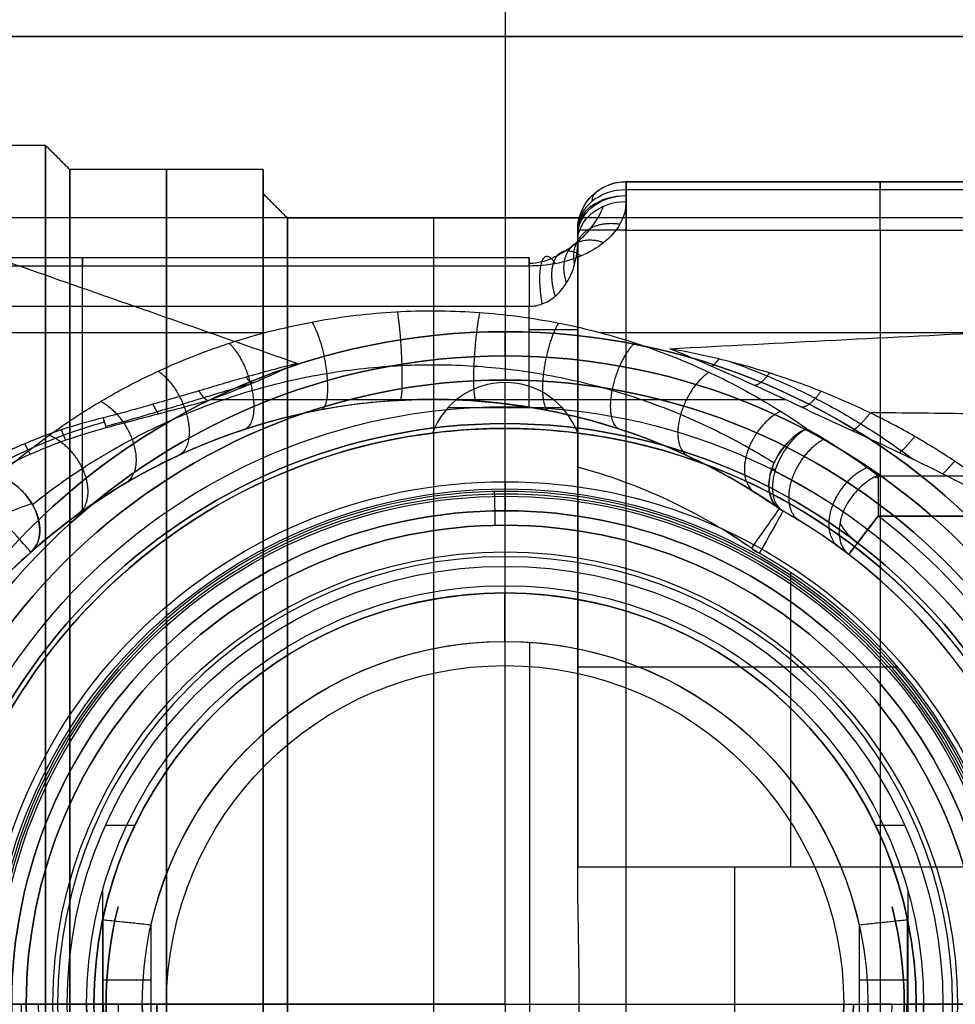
# Model space of a CAD drawing. Header units: centimetres. Extents: x -32 to 15, y -4 to 160.
# Tile 30 of 64: x -8.5 to -6.57, y 0 to 2.03. Entities that reach past the tile are written whole.
import ezdxf

# ---------------------------------------------------------------- set-up
doc = ezdxf.new("R2010")
doc.units = ezdxf.units.CM
doc.layers.add('Default', color=7, linetype='Continuous', true_color=0x000000)

# ---------------------------------------------------------------- blocks, each defined once
blk = doc.blocks.new('4255CRO')
at = {"layer": 'Default'}
for p, q in [((-100, 20, -0.375), (-9.242, 20, -0.375)), ((-80, 17.25), (-80, 16.75)), ((-72.5, 17, -1.319), (-62, 17, -1.319)), ((-67.25, 17, -18.638), (-67.25, 17, 16)), ((87.868, 16.25, -26.375), (-87.868, 16.25, -26.375)), ((-73.5, 13.241, 9.42), (-73.5, 16, 9.42)), ((-73.5, 12.034, -10.92), (-73.5, 16, -10.92)), ((-67.25, 16, 17), (-67.25, -16, 17)), ((-74.5, 15.425, -21), (-92.979, 15.425, -21)), ((-83.739, 10.19, -20), (-83.739, 14.425, -20)), ((-79.971, 13.878, -23.623), (-91.082, 13.878, -23.623)), ((90.5, 13.878, -23.623), (-73.028, 13.878, -23.623)), ((-76.5, 12.5, -22.388), (-76.5, 12.5, -20)), ((-67.289, 10.092, -28.5), (61, 10.092, -28.5)), ((-75, 9.9, -30), (-75, 9.9, -31.3)), ((-75, 9.05, -29.15), (-75, 9.9, -30)), ((-73.5, 9.42, 16), (-73.5, 9.42, 13.241)), ((-73.5, 9.42, -13.241), (-73.5, 9.42, -16)), ((-75, 9.05, -21), (-75, 9.05, -29.15)), ((-75, 8.5, -21), (-75, 9.05, -21)), ((-69.092, 2.839, -16), (-69.092, 8.921, -16)), ((-74.489, -14.425, -20), (-74.489, 7.483, -20)), ((-73.5, 6.971, -16), (-66.882, 6.971, -16)), ((-82.654, 3.696, -21), (-83.261, 3.696, -21)), ((-66.739, 3.696, -21), (-67.346, 3.696, -21)), ((-100, 0, 20), (100, 0, 20)), ((-96, 0, 17.75), (-84.5, 0, 17.75)), ((-96, 0, -17.75), (-84.5, 0, -17.75)), ((-84, 0, -17.25), (-84.5, 0, -17.75)), ((-84, 0, 17.25), (-84.5, 0, 17.75)), ((-84, 0, 17.25), (-80, 0, 17.25)), ((-84, 0, -17.25), (-80, 0, -17.25)), ((-80, 0, 17.25), (-80, 0, 16.75)), ((-80, 0, -16.75), (-80, 0, -17.25)), ((-79.5, 0, 16.25), (-80, 0, 16.75)), ((-79.5, 0, -16.25), (-80, 0, -16.75)), ((-79.5, 0, -16.25), (-61, 0, -16.25)), ((-79.5, 0, 16.25), (-73.468, 0, 16.25)), ((-72.5, 0, 17), (-62, 0, 17))]:
    blk.add_line(p, q, dxfattribs=at)
at = {"layer": 'Default', "extrusion": (-1, 0, 0)}
for centre, radius, start, end in [((0, 0, 84.5), 17.75, 0, 180), ((0, 0, 84.5), 17.75, 180, 0), ((0, 0, 84), 17.25, 180, 0), ((0, 0, 84), 17.25, 0, 180), ((0, 0, 80), 17.25, 0, 180), ((0, 0, 80), 17.25, 180, 0), ((-16, 16, 72.5), 1, 90, 180), ((-16, 16, 67.25), 1, 90, 180), ((0, 0, 80), 16.75, 0, 180), ((0, 0, 80), 16.75, 180, 0), ((0, 0, 73.5), 16.25, 190.0633, 259.9367), ((0, 0, 73.5), 16.25, 100.0633, 169.9367), ((-14.425, -21, 83.739), 1, 90, 213.6901)]:
    blk.add_arc(centre, radius, start, end, dxfattribs=at)
at = {"layer": 'Default', "extrusion": (1, 0, 0)}
for centre, radius, start, end in [((0, 0, -82), 17.25, 0, 180), ((0, 0, -82), 17.25, 180, 0), ((16, -18.638, -72.5), 1, 326.3099, 0), ((16, 16, -72.5), 1, 0, 90), ((16, -18.638, -67.241), 1, 326.3099, 360), ((0, 0, -79.5), 16.25, 180, 0), ((0, 0, -79.5), 16.25, 0, 180), ((0, 0, -76.483), 16.25, 0, 180), ((14.425, -21, -74.5), 1, 326.3099, 90), ((0, 0, -70.25), 16.25, 259.9367, 280.0633)]:
    blk.add_arc(centre, radius, start, end, dxfattribs=at)
at = {"layer": 'Default', "extrusion": (0, 0, -1)}
for centre, radius, start, end in [((72.5, 16, -16), 1, 0, 90), ((72.5, 16, 18.638), 1, 0, 90), ((72.5, 16, 1.319), 1, 11.3591, 90), ((76.5, 0, 20), 12.5, 12.709, 99.2069), ((76.5, 0, 17), 12.5, 103.8865, 124.9657), ((68.763, 11.063, 17), 1, 299.4113, 304.9657), ((75, 0, 30), 9.9, 0, 180), ((75, 0, 30.65), 9.9, 0, 180), ((68.763, 11.063, 16), 2, 299.4113, 304.9657), ((75, 0, 29.15), 9.05, 0, 180), ((75, 0, 21), 9.05, 0, 180), ((75, 0, 25.075), 9.05, 0, 180), ((75, 0, 20), 7.5, 12.6515, 167.3485), ((75, 0, 30), 9.9, 180, 0), ((75, 0, 30.65), 9.9, 180, 0), ((75, 0, 29.15), 9.05, 180, 0), ((75, 0, 25.075), 9.05, 180, 0)]:
    blk.add_arc(centre, radius, start, end, dxfattribs=at)
at = {"layer": 'Default', "extrusion": (-5.54945e-12, 0.5547, 0.83205)}
blk.add_arc((72.5, -23.651, -6.632), 1, 270, 360, dxfattribs=at)
at = {"layer": 'Default', "extrusion": (0, -0.5547, -0.83205)}
blk.add_arc((-72.5, -23.651, 6.85), 1, 180, 270, dxfattribs=at)
at = {"layer": 'Default', "extrusion": (0, -0.707107, 0.707107)}
blk.add_arc((-72.5, 22.627, 0), 1, 90, 180, dxfattribs=at)
at = {"layer": 'Default', "extrusion": (-0.707107, -0.588348, 0.392232)}
blk.add_arc((-58.67, -34.99, 34.541), 1, 180.0099, 205.2394, dxfattribs=at)
at = {"layer": 'Default', "extrusion": (-2.77472e-12, -0.5547, -0.83205)}
blk.add_arc((-72.5, -23.651, 7.068), 1, 180, 270, dxfattribs=at)
at = {"layer": 'Default', "extrusion": (6.93889e-15, 0.5547, 0.83205)}
blk.add_arc((72.5, -23.651, -6.632), 1, 359.8881, 0, dxfattribs=at)
at = {"layer": 'Default', "extrusion": (0, -1, 0)}
for centre, start, end in [((-72.5, 16, -16), 90, 180), ((-74.5, -19, -13.947), 270, 0), ((-82.318, -21, -0.5), 90, 180), ((-67.682, -21, -0.5), 0, 90)]:
    blk.add_arc(centre, 1, start, end, dxfattribs=at)
at = {"layer": 'Default'}
for centre, radius, start, end in [((-76.5, 0, -22.25), 12.5, 55.0343, 168.2464), ((-75.004, -0.01, -32), 13.787, 64.6299, 65.1385), ((-76.5, 0, -16), 11.5, 55.0343, 74.8783), ((-75, 0, -32), 10.6, 0, 180), ((-68.763, 11.063, -21.521), 1, 235.0344, 240.5887), ((-75, 0, -17), 11.7, 11.6945, 60.5887), ((-75, 0, -22.25), 11.7, 8.6022, 60.5887), ((-75, 0, -28.5), 12.7, 12.5056, 52.6157), ((-75, 0, -31.3), 9.9, 0, 180), ((-76.5, 0, -16), 11.5, 55.0343, 58.0675), ((-68.763, 11.063, -16), 2, 235.0343, 239.6093), ((-76.5, 0, -27.5), 12.5, 131.623, 141.1973), ((-75, 0, -16), 10.7, 15.3889, 60.5887), ((-75, 0, -27.5), 11.7, 8.6022, 52.6144), ((-75, 0, -21), 8.5, 11.8812, 168.1188), ((-75, 0, -32), 10.6, 180, 0), ((-75, 0, -31.3), 9.9, 180, 0)]:
    blk.add_arc(centre, radius, start, end, dxfattribs=at)
at = {"layer": 'Default', "extrusion": (0.962211, 0.271275, 0.023658)}
blk.add_arc((34.962, -30.604, -77.625), 1, 133.6883, 154.422, dxfattribs=at)
at = {"layer": 'Default', "extrusion": (-0.621407, 0.434508, 0.651964)}
blk.add_arc((30.338, -60.621, 30.558), 1, 226.9947, 359.9984, dxfattribs=at)
at = {"layer": 'Default', "extrusion": (0.621443, -0.434585, -0.651878)}
blk.add_arc((-30.341, -60.616, -30.564), 1, 183.7639, 312.9225, dxfattribs=at)
at = {"layer": 'Default', "extrusion": (-0.701384, 0.395486, 0.593002)}
blk.add_arc((24.137, -59.711, 37.162), 1, 223.5363, 0.0286, dxfattribs=at)
at = {"layer": 'Default', "extrusion": (0.312471, 0.900493, -0.302446)}
blk.add_arc((68.59, -28.48, -3.648), 1, 307.5472, 313.1603, dxfattribs=at)
at = {"layer": 'Default', "extrusion": (0.52955, 0.470539, 0.705811)}
blk.add_arc((64.313, 20.882, -59.92), 1, 179.9999, 308.4611, dxfattribs=at)
at = {"layer": 'Default', "extrusion": (0.42929, 0.561881, 0.707107)}
blk.add_arc((59.596, 3.771, -42.662), 1, 298.3619, 303.1631, dxfattribs=at)
at = {"layer": 'Default', "extrusion": (-0.999998, -0.001212, 0.001502)}
blk.add_arc((-10.173, -27.601, 67.234), 1, 213.69, 270.0284, dxfattribs=at)
at = {"layer": 'Default', "extrusion": (-0.999776, -0.021142, 0)}
blk.add_arc((-12.186, -31.3, 74.983), 0.7, 270, 0, dxfattribs=at)
at = {"layer": 'Default', "extrusion": (-0.355295, 0.934754, 0)}
blk.add_arc((76.305, -27.5, 39.799), 1, 223.134, 270, dxfattribs=at)
at = {"layer": 'Default', "extrusion": (0.819495, -0.573086, -4.66316e-12)}
blk.add_arc((-32.341, -17, -62.691), 1, 0, 90, dxfattribs=at)
at = {"layer": 'Default', "extrusion": (0.871117, -0.491076, -5.61623e-12)}
blk.add_arc((-26.131, -17, -65.334), 1, 360, 90, dxfattribs=at)
at = {"layer": 'Default', "extrusion": (-0.067991, -0.097207, 0.992939)}
blk.add_arc((-62.689, -33.224, -22.14), 0.99, 269.9934, 275.602, dxfattribs=at)
at = {"layer": 'Default', "extrusion": (0.747531, 0.664227, -9.85434e-13)}
blk.add_arc((64.313, -27.5, -57.186), 1, 180, 270, dxfattribs=at)
at = {"layer": 'Default', "extrusion": (-0.79462, 0.607107, 1.89848e-14)}
blk.add_arc((32.833, -27.5, 59.596), 1, 269.9389, 359.9264, dxfattribs=at)
at = {"layer": 'Default', "extrusion": (0.794123, -0.607756, -0.001017)}
blk.add_arc((-32.882, -27.561, -59.54), 1, 179.9999, 270, dxfattribs=at)
at = {"layer": 'Default', "extrusion": (-0.42929, -0.561881, 0.707107)}
blk.add_arc((-59.596, -42.662, 3.771), 1, 237.2446, 270.0743, dxfattribs=at)
at = {"layer": 'Default', "extrusion": (-2.21536e-05, 2.49321e-05, 1)}
blk.add_arc((-76.5, 0, -27.498), 12.501, 131.623, 141.1967, dxfattribs=at)
at = {"layer": 'Default', "extrusion": (0.999999, 0.001486, 0)}
blk.add_arc((7.611, -21, -75), 1, 0, 90, dxfattribs=at)
at = {"layer": 'Default', "extrusion": (0, 1, 0)}
for centre, radius, start, end in [((85.6, -31.3, 0), 0.7, 180, 270), ((72.5, 16), 1, 14.6477, 90)]:
    blk.add_arc(centre, radius, start, end, dxfattribs=at)
at = {"layer": 'Default'}
for points, degree in [([(100, 20, 20), (0, 20, 20), (-100, 20, 20)], 2), ([(-98.573, 20, -20.75), (0, 20, -20.75), (98.573, 20, -20.75)], 2), ([(-98.573, 20, -20.75), (-88.933, 16.623, -25.815), (-79.293, 13.246, -30.88)], 2), ([(-84.5, 17.75), (-90.25, 17.75), (-96, 17.75)], 2), ([(-84.5, 17.75), (-84.25, 17.5), (-84, 17.25)], 2), ([(-80, 17.25), (-82, 17.25), (-84, 17.25)], 2), ([(-72.5, 17, -18.638), (-67.25, 17, -18.638), (-62, 17, -18.638)], 2), ([(-72.5, 17, 16), (-72.5, 17, -1.319), (-72.5, 17, -18.638)], 2), ([(-62, 17, 16), (-67.25, 17, 16), (-72.5, 17, 16)], 2), ([(-79.5, 16.25), (-79.75, 16.5), (-80, 16.75)], 2), ([(-72.5, 16.832, -19.192), (-72.5, 16.711, -19.373), (-72.5, 16.59, -19.555)], 2), ([(-61.981, 16.832, -19.192), (-67.241, 16.832, -19.192), (-72.5, 16.832, -19.192)], 2), ([(-72.5, 16.59, -19.555), (-72.5, 16.42, -19.81), (-72.593, 16.11, -20.275), (-72.937, 15.721, -20.858), (-73.413, 15.446, -21.271), (-73.97, 15.286, -21.511), (-74.322, 15.257, -21.555), (-74.5, 15.257, -21.555)], 3), ([(-79.5, 16.25), (-76.484, 16.25), (-73.468, 16.25)], 2), ([(-73.468, 16.25), (-73.468, 16.25, -0.202), (-73.47, 16.242, -0.601), (-73.478, 16.21, -1.181), (-73.488, 16.159, -1.745), (-73.497, 16.09, -2.297), (-73.5, 16.032, -2.66), (-73.5, 16, -2.839)], 3), ([(-73.5, 16, 2.839), (-73.5, 16.032, 2.66), (-73.497, 16.09, 2.299), (-73.488, 16.159, 1.748), (-73.478, 16.21, 1.184), (-73.47, 16.242, 0.604), (-73.468, 16.25, 0.203), (-73.468, 16.25)], 3), ([(-73.5, 16, 16), (-73.5, 9.42, 16), (-73.5, 2.839, 16)], 2), ([(-73.5, 16, 2.839), (-73.5, 16, 9.42), (-73.5, 16, 16)], 2), ([(-73.5, 16, -18.638), (-73.5, 16, -10.738), (-73.5, 16, -2.839)], 2), ([(-73.5, 15.758, -19), (-73.5, 15.879, -18.819), (-73.5, 16, -18.638)], 2), ([(-72.5, -16, 17), (-72.5, 0, 17), (-72.5, 16, 17)], 2), ([(-72.5, 16, 17), (-67.25, 16, 17), (-62, 16, 17)], 2), ([(-74.5, 14.425, -20), (-74.414, 14.425, -20), (-74.234, 14.454, -19.978), (-73.957, 14.614, -19.858), (-73.719, 14.89, -19.652), (-73.546, 15.277, -19.361), (-73.5, 15.59, -19.126), (-73.5, 15.758, -19)], 3), ([(-73.5, 12.135, -19), (-73.5, 13.947, -19), (-73.5, 15.758, -19)], 2), ([(-71.597, 13.547, -30.429), (-69.299, 13.671, -30.244), (-64.727, 13.904, -29.894), (-57.972, 14.215, -29.428), (-51.216, 14.491, -29.013), (-44.432, 14.735, -28.648), (-37.632, 14.944, -28.334), (-30.835, 15.118, -28.073), (-24.058, 15.257, -27.864), (-17.307, 15.362, -27.707), (-10.573, 15.432, -27.601), (-3.843, 15.469, -27.547), (2.9, 15.471, -27.543), (9.662, 15.439, -27.591), (16.433, 15.373, -27.69), (23.193, 15.273, -27.841), (29.918, 15.139, -28.042), (36.596, 14.972, -28.292), (43.262, 14.773, -28.591), (50.006, 14.537, -28.944), (56.913, 14.261, -29.359), (64.054, 13.938, -29.844), (69.048, 13.684, -30.224), (71.597, 13.547, -30.429)], 3), ([(-74.5, 15.257, -21.555), (-83.739, 15.257, -21.555), (-92.979, 15.257, -21.555)], 2), ([(-92.979, 14.425, -20), (-83.739, 14.425, -20), (-74.5, 14.425, -20)], 2), ([(-85.467, 10.924, -28.055), (-85.141, 11.213, -27.62), (-84.474, 11.749, -26.817), (-83.485, 12.404, -25.834), (-82.418, 12.99, -24.956), (-81.073, 13.567, -24.089), (-79.46, 14.041, -23.379), (-77.767, 14.308, -22.979), (-76.122, 14.358, -22.903), (-74.552, 14.221, -23.109), (-73.042, 13.912, -23.573), (-71.57, 13.432, -24.292), (-70.132, 12.771, -25.283), (-69.211, 12.209, -26.127), (-68.763, 11.895, -26.597)], 3), ([(-74.5, 12.339, -20), (-74.5, 13.382, -20), (-74.5, 14.425, -20)], 2), ([(-69.326, 12.554, -31.919), (-69.587, 12.672, -31.742), (-70.1, 12.905, -31.392), (-70.853, 13.239, -30.892), (-71.349, 13.447, -30.579), (-71.597, 13.547, -30.429)], 3), ([(-64.048, 9.92, -32), (-64.338, 10.186, -32), (-64.915, 10.667, -31.964), (-65.707, 11.234, -31.857), (-66.514, 11.737, -31.711), (-67.438, 12.229, -31.511), (-68.46, 12.68, -31.26), (-69.545, 13.063, -30.976), (-70.585, 13.349, -30.697), (-71.263, 13.489, -30.516), (-71.597, 13.547, -30.429)], 3), ([(-79.293, 13.246, -30.88), (-79.662, 13.153, -31.021), (-80.372, 12.958, -31.263), (-81.337, 12.675, -31.509), (-82.262, 12.402, -31.665), (-82.955, 12.209, -31.71), (-83.311, 12.119, -31.709)], 3), ([(-79.293, 13.246, -30.88), (-79.494, 13.153, -31.021), (-79.893, 12.972, -31.293), (-80.485, 12.721, -31.668), (-80.878, 12.571, -31.894), (-81.074, 12.5, -32)], 3), ([(-69.336, 10.244, -26.043), (-69.75, 10.533, -25.574), (-70.604, 11.055, -24.728), (-71.935, 11.666, -23.738), (-73.298, 12.111, -23.018), (-74.697, 12.397, -22.554), (-76.15, 12.525, -22.348), (-77.674, 12.477, -22.424), (-79.242, 12.23, -22.824), (-80.734, 11.792, -23.535), (-81.979, 11.257, -24.401), (-82.968, 10.715, -25.28), (-83.883, 10.108, -26.262), (-84.501, 9.612, -27.066), (-84.803, 9.344, -27.5)], 3), ([(-83.247, 11.918, -32), (-83.069, 11.966, -32), (-82.712, 12.061, -32), (-82.168, 12.203, -32), (-81.621, 12.347, -32), (-81.256, 12.448, -32), (-81.074, 12.5, -32)], 3), ([(-81.074, 12.5, -32), (-75.141, 12.5, -32), (-69.208, 12.5, -32)], 2), ([(-69.208, 12.5, -32), (-69.228, 12.509, -31.986), (-69.267, 12.527, -31.959), (-69.306, 12.545, -31.932), (-69.326, 12.554, -31.919)], 3), ([(-69.326, 12.554, -31.919), (-69.288, 12.537, -31.932), (-69.212, 12.502, -31.96), (-69.135, 12.466, -31.987), (-69.097, 12.448, -32)], 3), ([(-69.211, 12.502, -31.96), (-69.211, 12.502, -31.979), (-69.211, 12.502, -31.998)], 2), ([(-69.097, 12.448, -32), (-68.55, 12.188, -32), (-67.433, 11.681, -32), (-65.659, 10.836, -32), (-64.572, 10.24, -32), (-64.048, 9.92, -32)], 3), ([(-74.5, 12.339, -20), (-74.394, 12.322, -20), (-74.184, 12.285, -19.966), (-73.9, 12.228, -19.821), (-73.676, 12.177, -19.596), (-73.532, 12.143, -19.312), (-73.5, 12.135, -19.104), (-73.5, 12.135, -19)], 3), ([(-83.311, 12.119, -31.709), (-83.617, 12.043, -31.707), (-84.193, 11.875, -31.705), (-84.943, 11.591, -31.703), (-85.611, 11.271, -31.702), (-86.22, 10.907, -31.701), (-86.787, 10.484, -31.701), (-87.336, 9.971, -31.701), (-87.871, 9.321, -31.701), (-88.357, 8.516, -31.701), (-88.758, 7.556, -31.702), (-89.052, 6.439, -31.704), (-89.227, 5.167, -31.709), (-89.262, 4.215, -31.714), (-89.259, 3.711, -31.718)], 3), ([(-73.5, 12.135, -17), (-73.5, 12.135, -18), (-73.5, 12.135, -19)], 2), ([(-73.5, 11.102, -16), (-73.5, 11.216, -16), (-73.5, 11.43, -16.034), (-73.5, 11.725, -16.181), (-73.5, 11.954, -16.406), (-73.5, 12.101, -16.691), (-73.5, 12.135, -16.893), (-73.5, 12.135, -17)], 3), ([(-89.077, 3.701, -32), (-89.073, 3.99, -32), (-89.053, 4.571, -32), (-88.969, 5.468, -32), (-88.821, 6.344, -32), (-88.608, 7.166, -32), (-88.327, 7.933, -32), (-87.951, 8.687, -32), (-87.426, 9.46, -32), (-86.724, 10.196, -32), (-85.926, 10.796, -32), (-85.068, 11.273, -32), (-84.175, 11.643, -32), (-83.559, 11.834, -32), (-83.247, 11.918, -32)], 3), ([(-68.763, 11.895, -26.597), (-68.472, 11.731, -26.843), (-67.942, 11.402, -27.338), (-67.495, 11.081, -27.819), (-67.289, 10.924, -28.055)], 3), ([(-73.5, 2.839, -16), (-73.5, 6.971, -16), (-73.5, 11.102, -16)], 2), ([(-67.289, 10.924, -28.055), (-67.399, 10.89, -28.105), (-67.596, 10.755, -28.219), (-67.864, 10.477, -28.255), (-68.045, 10.138, -28.19), (-68.117, 9.793, -28.025), (-68.074, 9.495, -27.781), (-67.958, 9.344, -27.598), (-67.896, 9.296, -27.5)], 3), ([(-67.289, 10.924, -28.055), (-3.145, 10.924, -28.055), (61, 10.924, -28.055)], 2), ([(-69.336, 10.244, -17), (-69.336, 10.244, -21.521), (-69.336, 10.244, -26.043)], 2), ([(-69.254, 10.192, -26.042), (-69.254, 10.192, -21.521), (-69.254, 10.192, -17)], 2), ([(-67.896, 9.296, -27.5), (-68.086, 9.441, -27.264), (-68.497, 9.738, -26.783), (-68.986, 10.041, -26.289), (-69.254, 10.192, -26.042)], 3), ([(-67.289, 10.091, -28.5), (-3.145, 10.091, -28.5), (61, 10.092, -28.5)], 2), ([(-73.5, 2.839, -16), (-69.092, 2.839, -16), (-64.684, 2.839, -16)], 2), ([(-73.5, -2.839, 16), (-73.5, -2.527, 16.055), (-73.491, -1.901, 16.148), (-73.473, -0.956, 16.231), (-73.466, -0.007, 16.259), (-73.473, 0.941, 16.232), (-73.491, 1.89, 16.149), (-73.5, 2.523, 16.056), (-73.5, 2.839, 16)], 3), ([(-83.318, 1.75, -21), (-83.318, 0.5, -21), (-83.318, -0.75, -21)], 2), ([(-83.318, 1.75, -21), (-83.318, 1.75, -20.896), (-83.285, 1.747, -20.686), (-83.141, 1.731, -20.403), (-82.916, 1.708, -20.178), (-82.632, 1.677, -20.033), (-82.423, 1.654, -20), (-82.318, 1.643, -20)], 3), ([(-82.318, -0.75, -20), (-82.318, 0.446, -20), (-82.318, 1.643, -20)], 2), ([(-67.682, 1.643, -20), (-67.577, 1.654, -20), (-67.368, 1.677, -20.033), (-67.084, 1.708, -20.178), (-66.859, 1.731, -20.403), (-66.715, 1.747, -20.686), (-66.682, 1.75, -20.896), (-66.682, 1.75, -21)], 3), ([(-67.682, 1.643, -20), (-67.682, 0.446, -20), (-67.682, -0.75, -20)], 2), ([(-66.682, -0.75, -21), (-66.682, 0.5, -21), (-66.682, 1.75, -21)], 2), ([(-84.9, 0, -31.3), (-84.9, 0, -30.65), (-84.9, 0, -30)], 2), ([(-84.05, 0, -29.15), (-84.475, 0, -29.575), (-84.9, 0, -30)], 2), ([(-84.05, 0, -29.15), (-84.05, 0, -25.075), (-84.05, 0, -21)], 2), ([(-65.1, 0, -30), (-65.525, 0, -29.575), (-65.95, 0, -29.15)], 2), ([(-65.95, 0, -21), (-65.95, 0, -25.075), (-65.95, 0, -29.15)], 2)]:
    blk.add_open_spline(points, degree=degree, dxfattribs=at)
for points, knots in [([(-72.972, 16.492, -19.489), (-73.03, 16.334, -19.67), (-73.2, 16.044, -19.98), (-73.556, 15.692, -20.295), (-73.917, 15.456, -20.459), (-74.231, 15.332, -20.52), (-74.415, 15.307, -20.528), (-74.5, 15.307, -20.528)], [0, 0, 0, 0, 0.2518029, 0.4761924, 0.6731282, 0.8471005, 1, 1, 1, 1]), ([(-70.329, 13.273, -30.766), (-70.078, 13.185, -30.859), (-69.488, 12.958, -31.077), (-68.588, 12.541, -31.396), (-67.66, 12.02, -31.7), (-67, 11.581, -31.892), (-66.651, 11.326, -31.981), (-66.575, 11.269, -32)], [0.1540463, 0.1540463, 0.1540463, 0.1540463, 0.2517689, 0.385911, 0.5170048, 0.6394838, 0.6735485, 0.6735485, 0.6735485, 0.6735485]), ([(-69.441, 11.183, -26.768), (-69.611, 11.29, -26.592), (-70.215, 11.651, -25.995), (-71.299, 12.187, -25.099), (-72.734, 12.698, -24.232), (-74.18, 13.035, -23.651), (-75.65, 13.211, -23.344), (-77.169, 13.223, -23.322), (-78.726, 13.056, -23.615), (-80.228, 12.71, -24.212), (-81.567, 12.235, -25.018), (-82.732, 11.684, -25.941), (-83.797, 11.053, -26.985), (-84.447, 10.582, -27.757), (-84.77, 10.324, -28.178)], [0.211609, 0.211609, 0.211609, 0.211609, 1.088959, 3.249466, 5.200062, 6.997661, 8.727705, 10.484946, 12.346513, 14.295236, 16.160737, 17.855869, 19.569645, 21.488755, 21.488755, 21.488755, 21.488755]), ([(-83.256, 11.946, -31.944), (-83.256, 11.946, -31.944), (-82.9, 12.039, -31.948), (-82.218, 12.236, -31.911), (-81.212, 12.544, -31.748), (-80.541, 12.747, -31.577), (-80.191, 12.85, -31.473), (-80.168, 12.856, -31.466)], [-0.0000014, -0.0000014, -0.0000014, -0.0000014, 0, 0.2521248, 0.4870513, 0.7309166, 0.7480842, 0.7480842, 0.7480842, 0.7480842]), ([(-67.471, 12.234, -31.496), (-66.75, 12.226, -31.482), (-63.516, 12.189, -31.419), (-57.776, 12.127, -31.317), (-50.242, 12.052, -31.2), (-42.707, 11.986, -31.101), (-35.167, 11.929, -31.018), (-27.642, 11.882, -30.952), (-20.141, 11.845, -30.903), (-12.665, 11.82, -30.869), (-5.199, 11.807, -30.85), (2.274, 11.804, -30.847), (9.76, 11.814, -30.86), (17.252, 11.834, -30.888), (24.729, 11.866, -30.931), (32.173, 11.909, -30.99), (39.607, 11.961, -31.065), (47.099, 12.023, -31.157), (54.753, 12.096, -31.268), (61.562, 12.167, -31.383), (65.831, 12.215, -31.464), (67.471, 12.234, -31.496)], [5.507442, 5.507442, 5.507442, 5.507442, 7.682131, 15.261768, 22.814481, 30.384918, 37.957427, 45.512718, 53.033243, 60.523192, 68.001613, 75.487846, 82.997095, 90.516612, 98.022086, 105.489161, 112.917493, 120.39901, 128.047788, 135.977882, 140.924178, 140.924178, 140.924178, 140.924178]), ([(-89.218, 3.709, -31.766), (-89.207, 4.185, -31.777), (-89.152, 5.086, -31.799), (-88.944, 6.349, -31.832), (-88.627, 7.448, -31.859), (-88.216, 8.385, -31.878), (-87.737, 9.166, -31.888), (-87.218, 9.804, -31.889), (-86.677, 10.325, -31.884), (-86.116, 10.76, -31.875), (-85.516, 11.138, -31.862), (-84.855, 11.476, -31.845), (-84.108, 11.782, -31.825), (-83.571, 11.955, -31.811), (-83.285, 12.036, -31.804)], [0, 0, 0, 0, 0.1259756, 0.2391538, 0.3411184, 0.4330373, 0.515993, 0.5904516, 0.6575127, 0.7206704, 0.7837189, 0.8495371, 0.9208067, 0.9999998, 0.9999998, 0.9999998, 0.9999998]), ([(-68.012, 10.177, -28.186), (-68.083, 10.226, -28.105), (-68.423, 10.453, -27.728), (-68.891, 10.733, -27.258), (-69.308, 10.952, -26.89), (-69.425, 11.011, -26.79)], [0.06968, 0.06968, 0.06968, 0.06968, 0.453201, 1.867744, 2.407826, 2.407826, 2.407826, 2.407826])]:
    blk.add_open_spline(points, degree=3, knots=knots, dxfattribs=at)
for points, weights, degree in [([(-73.563, 15.291, -19.351), (-73.685, 15.845, -19.674), (-73.304, 16.24, -20.08), (-72.627, 16.123, -20.256)], [1.3588094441, 0.97676370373, 0.899808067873, 1.12794253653], 3), ([(-73.73, 14.908, -19.638), (-73.948, 15.574, -19.901), (-73.611, 15.989, -20.457), (-72.959, 15.74, -20.83)], [1.3588094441, 0.938096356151, 0.887355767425, 1.20658767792], 3), ([(-73.963, 14.633, -19.844), (-74.2, 15.416, -19.994), (-73.946, 15.842, -20.677), (-73.426, 15.465, -21.242)], [1.3588094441, 0.906989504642, 0.881875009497, 1.28346595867], 3), ([(-74.232, 14.474, -19.964), (-74.383, 15.348, -20.005), (-74.248, 15.776, -20.775), (-73.965, 15.306, -21.482)], [1.3588094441, 0.886947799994, 0.880486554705, 1.33942570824], 3), ([(-77.229, 14.312, -22.972), (-77.111, 13.644, -23.974), (-77.077, 12.487, -23.622), (-77.175, 12.482, -22.417)], [1.54794900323, 0.8164386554, 0.817351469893, 1.55068744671], 3), ([(-75.524, 14.296, -22.996), (-75.681, 13.63, -23.993), (-75.726, 12.477, -23.64), (-75.596, 12.467, -22.441)], [1.54504617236, 0.816443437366, 0.818322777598, 1.55068419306], 3), ([(-78.993, 14.1, -23.29), (-78.609, 13.472, -24.233), (-78.498, 12.343, -23.875), (-78.808, 12.285, -22.736)], [1.52237903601, 0.816560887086, 0.825998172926, 1.55069089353], 3), ([(-73.894, 14.078, -23.323), (-74.293, 13.454, -24.26), (-74.409, 12.328, -23.901), (-74.087, 12.265, -22.769)], [1.51964730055, 0.816589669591, 0.826934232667, 1.55068098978], 3), ([(-80.705, 13.662, -23.947), (-80.111, 13.106, -24.786), (-79.936, 12.028, -24.422), (-80.392, 11.879, -23.394)], [1.47631991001, 0.817334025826, 0.842125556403, 1.55069450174], 3), ([(-72.318, 13.669, -23.936), (-72.91, 13.112, -24.776), (-73.083, 12.034, -24.412), (-72.629, 11.885, -23.383)], [1.47677607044, 0.817327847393, 0.841961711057, 1.55067766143], 3), ([(-70.581, 13.336, -30.699), (-70.632, 13.267, -30.781), (-70.681, 13.215, -30.875), (-70.728, 13.182, -30.978)], [1.00024642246, 1.00211891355, 1.01466278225, 1.03787802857], 3), ([(-82.174, 13.085, -24.813), (-81.448, 12.606, -25.54), (-81.23, 11.585, -25.173), (-81.751, 11.343, -24.261)], [1.42351985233, 0.819212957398, 0.861605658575, 1.55069795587], 3), ([(-70.784, 13.064, -24.844), (-71.513, 12.586, -25.565), (-71.731, 11.569, -25.198), (-71.209, 11.325, -24.291)], [1.42015467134, 0.819379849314, 0.862886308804, 1.55067404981], 3), ([(-69.537, 13.047, -30.977), (-69.655, 12.883, -31.13), (-69.761, 12.796, -31.338), (-69.843, 12.788, -31.568)], [1.00242030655, 0.990092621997, 1.02485767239, 1.10671545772], 3), ([(-80.356, 12.96, -31.243), (-80.312, 12.902, -31.322), (-80.269, 12.859, -31.409), (-80.229, 12.83, -31.504)], [1.02260195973, 1.00650321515, 0.999004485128, 1.00010576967], 3), ([(-81.331, 12.677, -31.494), (-81.259, 12.562, -31.637), (-81.195, 12.494, -31.81), (-81.144, 12.48, -32)], [1.02260195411, 0.99319779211, 0.992483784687, 1.02045993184], 3), ([(-68.471, 12.668, -31.255), (-68.64, 12.436, -31.423), (-68.783, 12.324, -31.694), (-68.872, 12.342, -32)], [1.01344147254, 0.975786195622, 1.01724724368, 1.13782461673], 3), ([(-83.36, 12.462, -25.747), (-82.561, 12.049, -26.374), (-82.315, 11.083, -26.008), (-82.849, 10.768, -25.194)], [1.37338181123, 0.822157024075, 0.881263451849, 1.55070109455], 3), ([(-69.267, 12.527, -31.959), (-69.239, 12.515, -31.959), (-69.212, 12.502, -31.959)], [0.999979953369, 0.999975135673, 0.999975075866], 2), ([(-82.281, 12.399, -31.65), (-82.238, 12.31, -31.75), (-82.2, 12.244, -31.868), (-82.168, 12.203, -32)], [1.0226019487, 1.00146678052, 0.995154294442, 1.00366449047], 3), ([(-69.304, 12.255, -26.059), (-70.117, 11.858, -26.655), (-70.368, 10.91, -26.289), (-69.837, 10.576, -25.504)], [1.35569977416, 0.82351615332, 0.888506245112, 1.55067004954], 3), ([(-67.454, 12.222, -31.502), (-67.593, 12.039, -31.603), (-67.72, 11.91, -31.777), (-67.819, 11.854, -32)], [1.03263020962, 0.987887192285, 0.989158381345, 1.0364437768], 3), ([(-83.311, 12.119, -31.709), (-83.285, 12.036, -31.792), (-83.264, 11.968, -31.89), (-83.247, 11.918, -32)], [1.02260194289, 1.00435429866, 0.997155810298, 1.00100647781], 3), ([(-84.174, 11.87, -31.705), (-84.14, 11.782, -31.788), (-84.111, 11.71, -31.888), (-84.089, 11.658, -32)], [1.00706025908, 0.996518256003, 0.99778182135, 1.01085095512], 3), ([(-84.423, 11.765, -26.793), (-83.582, 11.41, -27.33), (-83.316, 10.498, -26.967), (-83.834, 10.122, -26.24)], [1.32418266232, 0.826376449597, 0.901883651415, 1.55070426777], 3), ([(-68.399, 11.682, -26.917), (-69.179, 11.288, -27.509), (-69.469, 10.33, -27.188), (-68.919, 9.995, -26.362)], [1.4396094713, 0.846957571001, 0.853535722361, 1.45934392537], 3), ([(-66.534, 11.735, -31.702), (-66.644, 11.597, -31.758), (-66.751, 11.482, -31.859), (-66.844, 11.398, -32)], [1.05795530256, 1.01280760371, 0.994037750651, 1.00164574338], 3), ([(-84.93, 11.585, -31.703), (-84.886, 11.495, -31.785), (-84.85, 11.421, -31.886), (-84.822, 11.366, -32)], [1.01012644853, 0.997122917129, 0.996642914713, 1.00868644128], 3), ([(-65.71, 11.223, -31.851), (-65.792, 11.128, -31.877), (-65.873, 11.04, -31.927), (-65.95, 10.963, -32)], [1.08775128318, 1.04795140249, 1.02169004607, 1.00896721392], 3), ([(-67.514, 11.091, -27.804), (-68.329, 10.747, -28.32), (-68.637, 9.84, -27.996), (-68.103, 9.451, -27.249)], [1.39074522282, 0.847757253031, 0.870680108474, 1.45951378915], 3), ([(-85.467, 10.924, -28.055), (-84.607, 10.626, -28.502), (-84.321, 9.772, -28.147), (-84.803, 9.344, -27.5)], [1.27450687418, 0.832295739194, 0.924362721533, 1.55070782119], 3)]:
    blk.add_rational_spline(points, weights, degree=degree, dxfattribs=at)
blk = doc.blocks.new('4725')
at = {"layer": 'Default'}
for p, q in [((-11.7, 22.5), (-9.25, 22.5)), ((9.25, 22.5), (11.7, 22.5)), ((-8.25, 18.5), (-8.25, 21.5)), ((8.25, 18.5), (8.25, 21.5)), ((-8.65, 18.5), (-8.25, 18.5)), ((-8.325, 18.5, 2.349), (-8.325, 18.5, -2.349)), ((8.25, 18.5), (8.65, 18.5)), ((8.325, 18.5, 2.349), (8.325, 18.5, -2.349)), ((-8.65, 17.2), (-8, 17.2)), ((8, 17.2), (8.65, 17.2)), ((-10, 7), (-9.65, 7)), ((-7.5, 1), (-7.2, 1)), ((7.2, 1), (7.5, 1)), ((-8.3, 0), (-7.2, 0)), ((7.2, 0), (8.3, 0))]:
    blk.add_line(p, q, dxfattribs=at)
at = {"layer": 'Default', "extrusion": (0, 1, 0)}
for centre, radius, start, end in [((0, 0, 22.5), 11.7, 180, 0), ((0, 0, 22.2), 12, 180, 360), ((0, 0, 21.2), 12, 180, 0), ((0, 0, 21.2), 12, 0, 180), ((0, 0, 20.2), 12, 180, 0), ((0, 0, 20), 11.8, 180, 0), ((0, 0, 20), 8.25, 345.8589, 14.1411), ((0, 0, 20), 8.25, 165.8589, 194.1411), ((0, 0, 18.05), 10.55, 0, 180), ((0, 0, 18.05), 10.55, 180, 0), ((0, 0, 17.85), 8.65, 0, 180), ((0, 0, 17.85), 8.65, 180, 0), ((0, 0, 17.2), 8.65, 180, 0), ((0, 0, 16.3), 10.55, 0, 180), ((0, 0, 16.3), 10.55, 180, 0), ((0, 0, 15.694), 10.2, 180, 0), ((0, 0, 15.694), 10.2, 0, 180), ((0, 0, 11.447), 10.2, 0, 180), ((0, 0, 11.447), 10.2, 180, 0), ((0, 0, 8.667), 7.5, 0, 180), ((0, 0, 8.667), 7.5, 180, 0), ((0, 0, 7.2), 10.2, 0, 180), ((0, 0, 7.2), 10.2, 180, 0), ((0, 0, 7), 10, 180, 0), ((0, 0, 5.6), 8.65, 0, 180), ((0, 0, 5.6), 8.65, 180, 0), ((0, 0, 5.2), 8.65, 0, 180), ((0, 0, 5.2), 8.65, 180, 0), ((0, 0, 4.5), 9.35, 180, 0), ((0, 0, 4.5), 9.35, 0, 180), ((0, 0, 2.925), 9.35, 0, 180), ((0, 0, 2.925), 9.35, 180, 0), ((0, 0, 1.35), 9.35, 0, 180), ((0, 0, 1.35), 9.35, 180, 0), ((0, 0, 1), 7.5, 0, 180), ((0, 0, 1), 7.5, 180, 0), ((0, 0, 1), 7.2, 180, 0), ((0, 0, 0.5), 8.5, 180, 0), ((0, 0, 0.5), 8.5, 0, 180), ((0, 0, 0.5), 7, 180, 0), ((0, 0, 0.5), 7, 0, 180), ((0, 0, 0.35), 8.5, 0, 180), ((0, 0, 0.35), 8.5, 180, 0), ((0, 0, 0.2), 8.5, 180, 0), ((0, 0), 8.3, 180, 0), ((0, 0), 8.3, 180, 360), ((0, 0, 0.2), 7, 180, 0)]:
    blk.add_arc(centre, radius, start, end, dxfattribs=at)
at = {"layer": 'Default', "extrusion": (0, -1, 0)}
for centre, radius, start, end in [((0, 0, -22.5), 9.25, 180, 0), ((0, 0, -22.5), 9.25, 0, 180), ((0, 0, -22.2), 12, 0, 180), ((0, 0, -21.5), 8.25, 180, 194.1411), ((0, 0, -21.5), 8.25, 360, 14.1411), ((0, 0, -20), 10.75, 180, 0), ((0, 0, -19.8), 10.55, 180, 0), ((0, 0, -18.5), 8.65, 180, 202.3534), ((0, 0, -18.5), 8.25, 165.8589, 194.1411), ((0, 0, -18.5), 8.65, 337.6466, 360), ((0, 0, -18.5), 8.25, 345.8589, 14.1411), ((0, 0, -17.2), 8, 180, 0), ((0, 0, -16.334), 7.5, 180, 0), ((0, 0, -7), 9.65, 180, 0), ((0, 0, -6), 8.65, 180, 0), ((0, 0, -0.8), 7, 180, 0), ((0, 0), 7.2, 180, 0)]:
    blk.add_arc(centre, radius, start, end, dxfattribs=at)
at = {"layer": 'Default'}
for centre, start, end in [((-8.3, 0.2), 180, 270), ((8.3, 0.2), 270, 0)]:
    blk.add_arc(centre, 0.2, start, end, dxfattribs=at)
for points in [[(-8.25, 21.5, 0), (-8.75, 22, 0), (-9.25, 22.5)], [(9.25, 22.5), (8.75, 22, 0), (8.25, 21.5, 0)], [(-8.65, 18.5), (-8.65, 17.85), (-8.65, 17.2)], [(8.65, 17.2), (8.65, 17.85), (8.65, 18.5)], [(-7.5, 16.334), (-7.75, 16.767), (-8, 17.2)], [(8, 17.2), (7.75, 16.767), (7.5, 16.334)], [(-7.5, 16.334), (-7.5, 8.667), (-7.5, 1)], [(7.5, 1), (7.5, 8.667), (7.5, 16.334)], [(-8.65, 6), (-8.65, 5.6), (-8.65, 5.2)], [(8.65, 5.2), (8.65, 5.6), (8.65, 6)], [(-9.35, 4.5), (-9, 4.85), (-8.65, 5.2)], [(8.65, 5.2), (9, 4.85), (9.35, 4.5)], [(-9.35, 4.5), (-9.35, 2.925), (-9.35, 1.35)], [(-8.5, 0.5), (-8.925, 0.925), (-9.35, 1.35)], [(9.35, 1.35), (8.925, 0.925), (8.5, 0.5)], [(-7, 0.2), (-7, 0.5), (-7, 0.8)], [(7, 0.8), (7, 0.5), (7, 0.2)], [(-8.5, 0.5), (-8.5, 0.35), (-8.5, 0.2)], [(8.5, 0.2), (8.5, 0.35), (8.5, 0.5)]]:
    blk.add_open_spline(points, degree=2, dxfattribs=at)
blk = doc.blocks.new('4725MON_ASM')
at = {"layer": 'Default'}
blk.add_blockref('4725', (0, 0), dxfattribs=at)
blk = doc.blocks.new('5444')
at = {"layer": 'Default', "extrusion": (0, -1, 0)}
for centre, radius in [((0, 0, -15), 13.65), ((0, 0, -3), 10.95), ((0, 0, -0.5), 16.5), ((0, 0, -0.3), 10.65)]:
    blk.add_arc(centre, radius, 180, 0, dxfattribs=at)
at = {"layer": 'Default', "extrusion": (0, 1, 0)}
for centre, radius, start, end in [((0, 0, 13.7), 12.35, 180, 0), ((0, 0, 8.55), 12.35, 180, 0), ((0, 0, 8.55), 12.35, 0, 180), ((0, 0, 3.4), 12.35, 180, 0), ((0, 0, 3), 11.95, 180, 0), ((0, 0, 2.7), 10.65, 180, 0), ((0, 0, 1.5), 10.65, 0, 180), ((0, 0, 1.5), 10.65, 180, 0), ((0, 0), 16, 180, 0), ((0, 0), 10.95, 180, 0)]:
    blk.add_arc(centre, radius, start, end, dxfattribs=at)
blk = doc.blocks.new('7754')
at = {"layer": 'Default'}
for p, q in [((0, 10.8, 3), (0, 12.85, 3)), ((0, 12.85, 2), (0, 12.85, 3)), ((0, 11.9, 2), (0, 12.85, 2)), ((1.182, 12.328, 2), (-1.182, 12.328, 2)), ((0, 10.8), (0, 11.9)), ((0, 11.9), (0, 11.9, 2)), ((0, 8.5), (0, 10.2)), ((0, 8.5, 3), (0, 10.2, 3)), ((0, 8.5), (0, 8.5, 1.641)), ((0, 8.5, 2.253), (0, 8.5, 3)), ((-10.2, 0), (-8.5, 0)), ((-10.2, 0, 3), (-8.5, 0, 3)), ((8.5, 0), (10.2, 0)), ((8.5, 0, 3), (10.2, 0, 3))]:
    blk.add_line(p, q, dxfattribs=at)
for centre, radius, start, end in [((0, 11.251, 3), 1.599, 20.277, 159.723), ((0, 11.251, 2), 1.599, 20.277, 159.723), ((0, 11.251, 2.5), 1.599, 20.277, 159.723), ((0, 0), 11.9, 0, 180), ((0, 0, 1.5), 11.9, 0, 180), ((0, 0, 3), 10.2, 90, 270), ((0, 0), 10.2, 90, 270), ((0, 0, 3), 10.2, 270, 90), ((0, 0), 10.2, 270, 90), ((0, 0, 2.253), 8.5, 90, 180), ((0, 0, 0.82), 8.5, 0, 180), ((0, 0, 2.626), 8.5, 0, 180), ((0, 0, 2.253), 8.5, 0, 90), ((0, 0), 11.9, 180, 0), ((0, 0, 1.5), 11.9, 180, 0), ((0, 0, 2.253), 8.5, 180, 270), ((0, 0, 0.82), 8.5, 180, 0), ((0, 0, 2.626), 8.5, 180, 0), ((0, 0, 2.253), 8.5, 270, 0)]:
    blk.add_arc(centre, radius, start, end, dxfattribs=at)
at = {"layer": 'Default', "extrusion": (0, 0, -1)}
for centre, radius, start, end in [((0, 0, -3), 11.9, 7.2414, 82.7586), ((0, 0, -2), 11.9, 82.7586, 97.2414), ((0, 0, -3), 11.9, 97.2414, 172.7586), ((0, 0, -3), 10.8, 270, 90), ((0, 0), 10.8, 270, 90), ((0, 0, -3), 10.8, 90, 270), ((0, 0), 10.8, 90, 270), ((0, 0, -3.3), 10.5, 270, 90), ((0, 0, 0.3), 10.5, 270, 90), ((0, 0, -3.3), 10.5, 90, 270), ((0, 0, 0.3), 10.5, 90, 270), ((0, 0), 8.5, 0, 180), ((0, 0, -1.641), 8.5, 0, 90), ((0, 0, -3), 8.5, 0, 180), ((0, 0, -1.641), 8.5, 90, 180), ((0, 0), 8.5, 180, 0), ((0, 0, -3), 8.5, 180, 0), ((0, 0, -1.641), 8.5, 180, 270)]:
    blk.add_arc(centre, radius, start, end, dxfattribs=at)
at = {"layer": 'Default', "extrusion": (-1, 0, 0)}
for centre, radius, start, end in [((-10.5, 3), 0.3, 0, 180), ((-10.5, 0), 0.3, 180, 0), ((0, 14), 14.5, 270, 305.8883)]:
    blk.add_arc(centre, radius, start, end, dxfattribs=at)
at = {"layer": 'Default', "extrusion": (1, 0, 0)}
for radius, end in [(15, 304.5181), (14.5, 305.8883)]:
    blk.add_arc((0, 14), radius, 270, end, dxfattribs=at)
at = {"layer": 'Default', "extrusion": (0, 1, 0)}
for radius, end in [(15, 304.5181), (14.5, 305.8883)]:
    blk.add_arc((0, 14), radius, 270, end, dxfattribs=at)
at = {"layer": 'Default', "extrusion": (0, -1, 0)}
for radius, end in [(15, 304.5181), (14.5, 305.8883)]:
    blk.add_arc((0, 14), radius, 270, end, dxfattribs=at)
at = {"layer": 'Default'}
for points in [[(-1.5, 11.805, 3), (-1.5, 11.805, 2.5), (-1.5, 11.805, 2)], [(1.5, 11.805, 2), (1.5, 11.805, 2.5), (1.5, 11.805, 3)], [(-8.5, 0, 1.641), (-8.5, 0, 0.82), (-8.5, 0)], [(-8.5, 0, 3), (-8.5, 0, 2.626), (-8.5, 0, 2.253)], [(8.5, 0), (8.5, 0, 0.82), (8.5, 0, 1.641)], [(8.5, 0, 2.253), (8.5, 0, 2.626), (8.5, 0, 3)]]:
    blk.add_open_spline(points, degree=2, dxfattribs=at)
blk = doc.blocks.new('A4255NQ_ASM')
at = {"layer": 'Default'}
for name, p in [('4255CRO', (0, 0)), ('7754', (-75, 0, -50.5))]:
    blk.add_blockref(name, p, dxfattribs=at)
at = {"layer": 'Default', "extrusion": (0, 1, 0), "rotation": 180}
for name, p in [('5444', (75, -42)), ('4725MON_ASM', (75, -25))]:
    blk.add_blockref(name, p, dxfattribs=at)
blk = doc.blocks.new('6230_ROSONE_VASCA_SPILLO')
at = {"layer": 'Default'}
for p, q in [((-32.75, 25), (-13.9, 25)), ((-32.75, 24.5), (-13.9, 24.5)), ((-13.4, 20.5), (-12.9, 20.5))]:
    blk.add_line(p, q, dxfattribs=at)
at = {"layer": 'Default', "extrusion": (0, -1, 0)}
for centre, radius, start, end in [((0, 0, -25), 32.75, 0, 180), ((0, 0, -25), 32.75, 180, 0), ((0, 0, -24.5), 32.75, 180, 0), ((0, 0, -24.5), 32.75, 0, 180), ((0, 0, -24.5), 13.9, 0, 180), ((0, 0, -24.5), 13.9, 180, 0), ((0, 0, -24), 13.4, 0, 180), ((0, 0, -24), 13.4, 180, 0), ((0, 0, -24), 12.9, 0, 180), ((0, 0, -24), 12.9, 180, 0), ((0, 0, -23), 34.25, 0, 180), ((0, 0, -23), 34.25, 180, 0), ((0, 0, -20.5), 12.9, 0, 180), ((0, 0, -20.5), 12.9, 180, 0), ((0, 0), 34.25, 0, 180), ((0, 0), 34.25, 180, 0)]:
    blk.add_arc(centre, radius, start, end, dxfattribs=at)
at = {"layer": 'Default', "extrusion": (0, 0, -1)}
blk.add_arc((13.9, 24), 1, 90, 180, dxfattribs=at)
at = {"layer": 'Default', "extrusion": (0, 1, 0)}
for centre, radius, start, end in [((0, 0, 25), 13.9, 180, 0), ((0, 0, 25), 13.9, 0, 180), ((0, 0, 24.5), 32.75, 180, 0), ((0, 0, 23), 34.75, 0, 180), ((0, 0, 23), 34.75, 180, 0), ((0, 0, 22.25), 13.4, 180, 0), ((0, 0, 22.25), 13.4, 0, 180), ((0, 0, 22.25), 12.9, 0, 180), ((0, 0, 22.25), 12.9, 180, 0), ((0, 0, 20.5), 13.4, 180, 0), ((0, 0, 20.5), 13.4, 0, 180), ((0, 0, 11.5), 34.75, 180, 0), ((0, 0, 11.5), 34.75, 0, 180), ((0, 0, 11.5), 34.25, 0, 180), ((0, 0, 11.5), 34.25, 180, 0), ((0, 0), 34.75, 180, 0), ((0, 0), 34.75, 0, 180)]:
    blk.add_arc(centre, radius, start, end, dxfattribs=at)
at = {"layer": 'Default'}
blk.add_arc((-13.9, 24), 0.5, 0, 90, dxfattribs=at)
for points in [[(-13.4, 20.5), (-13.4, 22.25), (-13.4, 24)], [(-12.9, 24), (-12.9, 22.25), (-12.9, 20.5)]]:
    blk.add_open_spline(points, degree=2, dxfattribs=at)
blk = doc.blocks.new('5734_ASM')
at = {"layer": 'Default', "rotation": 180}
blk.add_blockref('6230_ROSONE_VASCA_SPILLO', (0, 33), dxfattribs=at)
blk = doc.blocks.new('F4265N_Q305_ASM')
at = {"layer": 'Default'}
blk.add_blockref('A4255NQ_ASM', (0, 0), dxfattribs=at)
at = {"layer": 'Default', "extrusion": (-1, 0, 0), "rotation": 180}
blk.add_blockref('5734_ASM', (0, -49, 75), dxfattribs=at)

msp = doc.modelspace()

# ---------------------------------------------------------------- block references
at = {"layer": 'Default', "xscale": 0.1, "yscale": 0.1, "zscale": 0.1}
msp.add_blockref('F4265N_Q305_ASM', (0, 0), dxfattribs=at)

doc.saveas('drawing.dxf')
